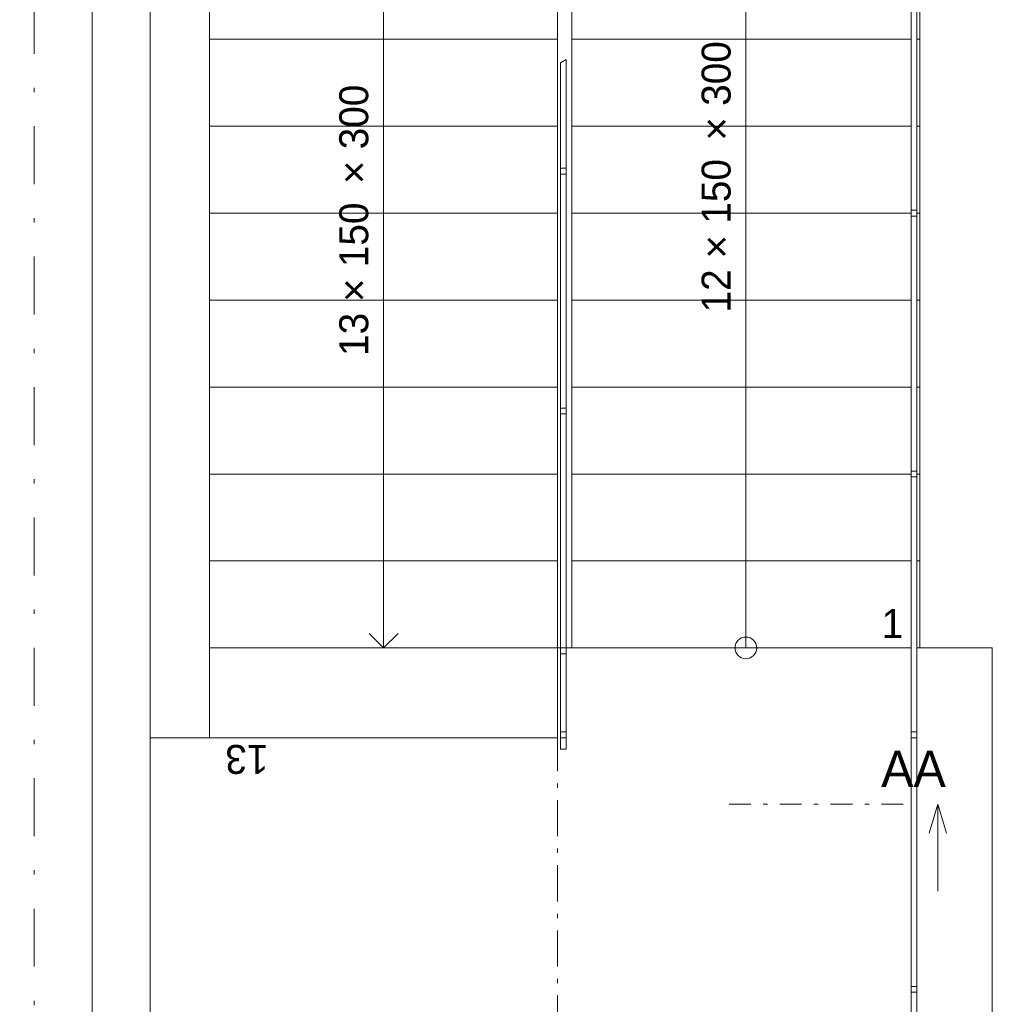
# Model space of a CAD drawing. Header units: millimetres. Extents: x -13540 to 53600, y -37870 to 10383.
# Tile 23 of 26: x 36350 to 39705, y 3470 to 6868. Entities that reach past the tile are written whole.
import ezdxf

# ---------------------------------------------------------------- set-up
doc = ezdxf.new("R2010")
doc.units = ezdxf.units.MM
doc.header["$MEASUREMENT"] = 0
doc.set_wipeout_variables(frame=1)
for name, pattern in [('Wipeout_Contour', [1000, 0, -1000]), ('Čerchovaná', [450, 200, -117.5, 15, -117.5]), ('Čerchovaná M', [225, 125, -42.5, 15, -42.5]), ('Čerchovaná S', [175, 75, -42.5, 15, -42.5]), ('Čárkovaná S', [125, 75, -50])]:
    doc.linetypes.add(name, pattern=pattern)
for name, color, linetype in [('13_Značky.řezy', 7, 'Continuous'), ('Nové_02_Desky', 7, 'Continuous'), ('Nové_02_Trámy - nosné', 7, 'Continuous'), ('Nové_02_Zdi VNĚJŠÍ - nosné.obálka', 7, 'Continuous'), ('Nové_04_Schodiště', 7, 'Continuous'), ('Nové_05_Zábradlí', 7, 'Continuous'), ('Nové_Konstrukce – Dělicí čáry vrstev', 7, 'Continuous'), ('Nové_Výplně - Povrchové', 7, 'Continuous'), ('Nové_Výplně – Řezové', 7, 'Continuous')]:
    doc.layers.add(name, color=color, linetype=linetype)

msp = doc.modelspace()

# ---------------------------------------------------------------- linework, layer by layer
at = {"layer": '13_Značky.řezy', "color": 251, "linetype": 'Čerchovaná S', "lineweight": 0}
msp.add_line((38797.4, 4160.1), (39397.4, 4160.1), dxfattribs=at)
at = {"layer": '13_Značky.řezy', "color": 251, "linetype": 'Continuous', "lineweight": 0}
for p, q in [((39487.4, 4060.1), (39517.4, 4160.1)), ((39517.4, 4160.1), (39517.4, 3860.1)), ((39547.4, 4060.1), (39517.4, 4160.1))]:
    msp.add_line(p, q, dxfattribs=at)
at = {"layer": 'Nové_02_Desky', "color": 251, "linetype": 'Continuous', "lineweight": 0, "flags": 128}
msp.add_lwpolyline([(36800, 4390), (36800, 0), (39705, 0), (39705, 4700), (38205, 4700), (38205, 4390)], close=True, dxfattribs=at)
at = {"layer": 'Nové_02_Desky', "color": 251, "linetype": 'Čerchovaná M', "lineweight": 0, "flags": 128}
msp.add_lwpolyline([(38205, 0), (38205, 4390), (36800, 4390), (36800, 0)], close=True, dxfattribs=at)
at = {"layer": 'Nové_04_Schodiště', "color": 251, "linetype": 'Čárkovaná S', "lineweight": 0, "flags": 128}
for points in [[(37505, 8000), (37505, 4400), (37705, 4400), (37705, 8000)], [(38955, 4700), (38955, 8000), (38755, 8000), (38755, 4700)]]:
    msp.add_lwpolyline(points, close=True, dxfattribs=at)

# ---------------------------------------------------------------- texts
at = {"layer": 'Nové_04_Schodiště', "color": 251, "lineweight": 0, "insert": (37208.1, 4315.9), "char_height": 100, "attachment_point": 4, "rotation": 180}
msp.add_mtext('\\A1;13', dxfattribs=at)

# ---------------------------------------------------------------- next in the draw order: wipeouts: each hides what was drawn before it
at = {"color": 251, "linetype": 'Wipeout_Contour', "lineweight": 0, "ltscale": 158229.443438}
msp.add_wipeout([(39425, 7.9), (39445, 7.9), (39445, 4400), (39425, 4400)], dxfattribs=at).dxf.layer = 'Nové_05_Zábradlí'
at = {"color": 251, "linetype": 'Wipeout_Contour', "lineweight": 0, "ltscale": 152969.239236}
msp.add_wipeout([(37005, 7100), (37005, 6800), (38205, 6800), (38205, 7100)], dxfattribs=at).dxf.layer = 'Nové_Výplně - Povrchové'
at = {"color": 251, "linetype": 'Wipeout_Contour', "lineweight": 0, "ltscale": 156627.545026}
msp.add_wipeout([(39455, 5000), (38255, 5000), (38255, 4700), (39455, 4700)], dxfattribs=at).dxf.layer = 'Nové_Výplně - Povrchové'
at = {"color": 251, "linetype": 'Wipeout_Contour', "lineweight": 0, "ltscale": 448148.392291}
msp.add_wipeout([(36600, 9200), (36600, 50), (36800, 50), (36800, 2825), (36755, 2825), (36755, 3125), (36800, 3125), (36800, 8887.9), (36755, 8887.9), (36755, 9187.9), (36800, 9187.9), (36800, 9200)], dxfattribs=at).dxf.layer = 'Nové_Výplně – Řezové'

# ---------------------------------------------------------------- next in the draw order: linework, layer by layer
at = {"layer": 'Nové_02_Zdi VNĚJŠÍ - nosné.obálka', "color": 251, "linetype": 'Continuous', "lineweight": 0, "flags": 128}
msp.add_lwpolyline([(36800, 3125), (36800, 8887.9)], dxfattribs=at)
at = {"layer": 'Nové_04_Schodiště', "color": 251, "linetype": 'Continuous', "lineweight": 0}
for p, q in [((37005, 7100), (37005, 6800)), ((38205, 6800), (38205, 7100)), ((37005, 6800), (38205, 6800)), ((39455, 5000), (38255, 5000)), ((38255, 5000), (38255, 4700)), ((39455, 4700), (39455, 5000)), ((38255, 4700), (39455, 4700))]:
    msp.add_line(p, q, dxfattribs=at)
at = {"layer": 'Nové_04_Schodiště', "color": 251, "linetype": 'Continuous', "lineweight": 0, "flags": 128}
msp.add_lwpolyline([(38892.5, 4700, 1), (38817.5, 4700, 1)], format="xyb", close=True, dxfattribs=at)
at = {"layer": 'Nové_05_Zábradlí', "color": 251, "linetype": 'Continuous', "lineweight": 0}
for p, q in [((39425, 4400), (39425, 7.9)), ((39445, 7.9), (39445, 4400))]:
    msp.add_line(p, q, dxfattribs=at)

# ---------------------------------------------------------------- next in the draw order: texts
at = {"layer": 'Nové_04_Schodiště', "color": 251, "lineweight": 0, "insert": (39323.5, 4784.1), "char_height": 100, "attachment_point": 4}
msp.add_mtext('\\A1;1', dxfattribs=at)

# ---------------------------------------------------------------- next in the draw order: wipeouts: each hides what was drawn before it
at = {"color": 251, "linetype": 'Wipeout_Contour', "lineweight": 0, "ltscale": 148026.231733}
msp.add_wipeout([(36600, 8800), (36350, 8800), (36350, 1100), (36600, 1100)], dxfattribs=at).dxf.layer = 'Nové_Výplně – Řezové'

# ---------------------------------------------------------------- next in the draw order: linework, layer by layer
at = {"layer": 'Nové_02_Trámy - nosné', "color": 251, "linetype": 'Čerchovaná M', "lineweight": 0}
msp.add_line((36600, 700), (36600, 9200), dxfattribs=at)
at = {"layer": 'Nové_02_Trámy - nosné', "color": 251, "linetype": 'Čerchovaná', "lineweight": 0}
msp.add_line((36400, 900), (36400, 9000), dxfattribs=at)
at = {"layer": 'Nové_Konstrukce – Dělicí čáry vrstev', "color": 251, "linetype": 'Continuous', "lineweight": 0}
msp.add_line((36600, 1100), (36600, 8800), dxfattribs=at)

# ---------------------------------------------------------------- next in the draw order: wipeouts: each hides what was drawn before it
at = {"color": 251, "linetype": 'Wipeout_Contour', "lineweight": 0, "ltscale": 158230.848698}
msp.add_wipeout([(39425, 2643.2), (39445, 2643.2), (39445, 3521.6), (39425, 3521.6)], dxfattribs=at).dxf.layer = 'Nové_05_Zábradlí'
at = {"color": 251, "linetype": 'Wipeout_Contour', "lineweight": 0, "ltscale": 152755.666439}
msp.add_wipeout([(37005, 6800), (37005, 6500), (38205, 6500), (38205, 6800)], dxfattribs=at).dxf.layer = 'Nové_Výplně - Povrchové'
at = {"color": 251, "linetype": 'Wipeout_Contour', "lineweight": 0, "ltscale": 156780.732737}
msp.add_wipeout([(39455, 5300), (38255, 5300), (38255, 5000), (39455, 5000)], dxfattribs=at).dxf.layer = 'Nové_Výplně - Povrchové'

# ---------------------------------------------------------------- next in the draw order: linework, layer by layer
at = {"layer": 'Nové_04_Schodiště', "color": 251, "linetype": 'Continuous', "lineweight": 0}
for p, q in [((37005, 6800), (37005, 6500)), ((38205, 6800), (37005, 6800)), ((38205, 6500), (38205, 6800)), ((37005, 6500), (38205, 6500)), ((39455, 5300), (38255, 5300)), ((38255, 5300), (38255, 5000)), ((39455, 5000), (39455, 5300)), ((38255, 5000), (39455, 5000)), ((38855, 4700), (38855, 5000)), ((38855, 4700), (38855, 5000))]:
    msp.add_line(p, q, dxfattribs=at)
at = {"layer": 'Nové_05_Zábradlí', "color": 251, "linetype": 'Continuous', "lineweight": 0}
for p, q in [((39425, 3521.6), (39425, 2643.2)), ((39445, 2643.2), (39445, 3521.6))]:
    msp.add_line(p, q, dxfattribs=at)

# ---------------------------------------------------------------- next in the draw order: wipeouts: each hides what was drawn before it
at = {"color": 251, "linetype": 'Wipeout_Contour', "lineweight": 0, "ltscale": 152551.236228}
msp.add_wipeout([(37005, 6500), (37005, 6200), (38205, 6200), (38205, 6500)], dxfattribs=at).dxf.layer = 'Nové_Výplně - Povrchové'
at = {"color": 251, "linetype": 'Wipeout_Contour', "lineweight": 0, "ltscale": 156942.948339}
msp.add_wipeout([(39455, 5600), (38255, 5600), (38255, 5300), (39455, 5300)], dxfattribs=at).dxf.layer = 'Nové_Výplně - Povrchové'

# ---------------------------------------------------------------- next in the draw order: linework, layer by layer
at = {"layer": 'Nové_04_Schodiště', "color": 251, "linetype": 'Continuous', "lineweight": 0}
for p, q in [((37005, 6500), (37005, 6200)), ((38205, 6500), (37005, 6500)), ((38205, 6200), (38205, 6500)), ((37005, 6200), (38205, 6200)), ((39455, 5600), (38255, 5600)), ((38255, 5600), (38255, 5300)), ((39455, 5300), (39455, 5600)), ((38255, 5300), (39455, 5300))]:
    msp.add_line(p, q, dxfattribs=at)

# ---------------------------------------------------------------- next in the draw order: wipeouts: each hides what was drawn before it
at = {"color": 251, "linetype": 'Wipeout_Contour', "lineweight": 0, "ltscale": 152355.985437}
msp.add_wipeout([(37005, 6200), (37005, 5900), (38205, 5900), (38205, 6200)], dxfattribs=at).dxf.layer = 'Nové_Výplně - Povrchové'
at = {"color": 251, "linetype": 'Wipeout_Contour', "lineweight": 0, "ltscale": 157114.163847}
msp.add_wipeout([(39455, 5900), (38255, 5900), (38255, 5600), (39455, 5600)], dxfattribs=at).dxf.layer = 'Nové_Výplně - Povrchové'

# ---------------------------------------------------------------- next in the draw order: linework, layer by layer
at = {"layer": 'Nové_04_Schodiště', "color": 251, "linetype": 'Continuous', "lineweight": 0}
for p, q in [((37005, 6200), (37005, 5900)), ((38205, 6200), (37005, 6200)), ((38205, 5900), (38205, 6200)), ((37005, 5900), (38205, 5900)), ((39455, 5900), (38255, 5900)), ((38255, 5900), (38255, 5600)), ((39455, 5600), (39455, 5900)), ((38255, 5600), (39455, 5600))]:
    msp.add_line(p, q, dxfattribs=at)

# ---------------------------------------------------------------- next in the draw order: texts
at = {"layer": 'Nové_04_Schodiště', "color": 7, "lineweight": 25, "insert": (37605, 6200), "char_height": 100, "attachment_point": 2, "rotation": 90}
msp.add_mtext('\\A1;\\pt0,1550;{\\H0.66x;\\S^  ;\\S^  ;\\S^  ;}', dxfattribs=at)

# ---------------------------------------------------------------- next in the draw order: wipeouts: each hides what was drawn before it
at = {"color": 251, "linetype": 'Wipeout_Contour', "lineweight": 0, "ltscale": 157294.349843}
msp.add_wipeout([(39455, 6200), (38255, 6200), (38255, 5900), (39455, 5900)], dxfattribs=at).dxf.layer = 'Nové_Výplně - Povrchové'
at = {"color": 251, "linetype": 'Wipeout_Contour', "lineweight": 0, "ltscale": 152169.949432}
msp.add_wipeout([(37005, 5900), (37005, 5600), (38205, 5600), (38205, 5900)], dxfattribs=at).dxf.layer = 'Nové_Výplně - Povrchové'

# ---------------------------------------------------------------- next in the draw order: linework, layer by layer
at = {"layer": 'Nové_04_Schodiště', "color": 251, "linetype": 'Continuous', "lineweight": 0}
for p, q in [((39455, 6200), (38255, 6200)), ((38255, 6200), (38255, 5900)), ((39455, 5900), (39455, 6200)), ((37005, 5900), (37005, 5600)), ((38205, 5900), (37005, 5900)), ((38205, 5600), (38205, 5900)), ((38255, 5900), (39455, 5900)), ((37005, 5600), (38205, 5600))]:
    msp.add_line(p, q, dxfattribs=at)

# ---------------------------------------------------------------- next in the draw order: texts
at = {"layer": 'Nové_04_Schodiště', "color": 251, "lineweight": 0, "insert": (37581.5, 6200), "char_height": 100, "attachment_point": 8, "rotation": 90}
msp.add_mtext('\\A1;\\pt0,1550;13 {\\fArial|b0|i0|c238|p34;× }150{\\H0.66x;\\S^  ;\\fArial|b0|i0|c238|p34;\\H1.51515x; × }300{\\H0.66x;\\S^  ;\\S^  ;}', dxfattribs=at)

# ---------------------------------------------------------------- next in the draw order: wipeouts: each hides what was drawn before it
at = {"color": 251, "linetype": 'Wipeout_Contour', "lineweight": 0, "ltscale": 157483.475517}
msp.add_wipeout([(39455, 6500), (38255, 6500), (38255, 6200), (39455, 6200)], dxfattribs=at).dxf.layer = 'Nové_Výplně - Povrchové'
at = {"color": 251, "linetype": 'Wipeout_Contour', "lineweight": 0, "ltscale": 151993.162079}
msp.add_wipeout([(37005, 5600), (37005, 5300), (38205, 5300), (38205, 5600)], dxfattribs=at).dxf.layer = 'Nové_Výplně - Povrchové'

# ---------------------------------------------------------------- next in the draw order: linework, layer by layer
at = {"layer": 'Nové_04_Schodiště', "color": 251, "linetype": 'Continuous', "lineweight": 0}
for p, q in [((39455, 6500), (38255, 6500)), ((38255, 6500), (38255, 6200)), ((39455, 6200), (39455, 6500)), ((38255, 6200), (39455, 6200)), ((37005, 5600), (37005, 5300)), ((38205, 5600), (37005, 5600)), ((38205, 5300), (38205, 5600)), ((37005, 5300), (38205, 5300))]:
    msp.add_line(p, q, dxfattribs=at)

# ---------------------------------------------------------------- next in the draw order: texts
at = {"layer": 'Nové_04_Schodiště', "color": 7, "lineweight": 25, "insert": (38855, 6350), "char_height": 100, "attachment_point": 2, "rotation": 90}
msp.add_mtext('\\A1;\\pt0,1550;{\\H0.66x;\\S^  ;\\S^  ;\\S^  ;}', dxfattribs=at)

# ---------------------------------------------------------------- next in the draw order: wipeouts: each hides what was drawn before it
at = {"color": 251, "linetype": 'Wipeout_Contour', "lineweight": 0, "ltscale": 157681.508673}
msp.add_wipeout([(39455, 6800), (38255, 6800), (38255, 6500), (39455, 6500)], dxfattribs=at).dxf.layer = 'Nové_Výplně - Povrchové'
at = {"color": 251, "linetype": 'Wipeout_Contour', "lineweight": 0, "ltscale": 151825.655715}
msp.add_wipeout([(37005, 5300), (37005, 5000), (38205, 5000), (38205, 5300)], dxfattribs=at).dxf.layer = 'Nové_Výplně - Povrchové'

# ---------------------------------------------------------------- next in the draw order: linework, layer by layer
at = {"layer": 'Nové_04_Schodiště', "color": 251, "linetype": 'Continuous', "lineweight": 0}
for p, q in [((39455, 6800), (38255, 6800)), ((38255, 6800), (38255, 6500)), ((39455, 6500), (39455, 6800)), ((38255, 6500), (39455, 6500)), ((37005, 5300), (37005, 5000)), ((38205, 5300), (37005, 5300)), ((38205, 5000), (38205, 5300)), ((37005, 5000), (38205, 5000))]:
    msp.add_line(p, q, dxfattribs=at)

# ---------------------------------------------------------------- next in the draw order: wipeouts: each hides what was drawn before it
at = {"color": 251, "linetype": 'Wipeout_Contour', "lineweight": 0, "ltscale": 157888.415766}
msp.add_wipeout([(39455, 7100), (38255, 7100), (38255, 6800), (39455, 6800)], dxfattribs=at).dxf.layer = 'Nové_Výplně - Povrchové'
at = {"color": 251, "linetype": 'Wipeout_Contour', "lineweight": 0, "ltscale": 151667.461119}
msp.add_wipeout([(38205, 5000), (37005, 5000), (37005, 4700), (38205, 4700)], dxfattribs=at).dxf.layer = 'Nové_Výplně - Povrchové'

# ---------------------------------------------------------------- next in the draw order: linework, layer by layer
at = {"layer": 'Nové_04_Schodiště', "color": 251, "linetype": 'Continuous', "lineweight": 0}
for p, q in [((38855, 5000), (38855, 7700)), ((38855, 5000), (38855, 7700)), ((38255, 7100), (38255, 6800)), ((39455, 6800), (39455, 7100)), ((38255, 6800), (39455, 6800)), ((38205, 5000), (37005, 5000)), ((37005, 5000), (37005, 4700)), ((38205, 4700), (38205, 5000)), ((37005, 4700), (38205, 4700))]:
    msp.add_line(p, q, dxfattribs=at)

# ---------------------------------------------------------------- next in the draw order: texts
at = {"layer": 'Nové_04_Schodiště', "color": 251, "lineweight": 0, "insert": (38831.5, 6350), "char_height": 100, "attachment_point": 8, "rotation": 90}
msp.add_mtext('\\A1;\\pt0,1550;12 {\\fArial|b0|i0|c238|p34;× }150{\\H0.66x;\\S^  ;\\fArial|b0|i0|c238|p34;\\H1.51515x; × }300{\\H0.66x;\\S^  ;\\S^  ;}', dxfattribs=at)

# ---------------------------------------------------------------- next in the draw order: wipeouts: each hides what was drawn before it
at = {"color": 251, "linetype": 'Wipeout_Contour', "lineweight": 0, "ltscale": 159835.995133}
msp.add_wipeout([(39425, 4400), (39445, 4400), (39445, 8000), (39425, 8000)], dxfattribs=at).dxf.layer = 'Nové_05_Zábradlí'
at = {"color": 251, "linetype": 'Wipeout_Contour', "lineweight": 0, "ltscale": 227239.438776}
msp.add_wipeout([(38205, 4700), (37005, 4700), (37005, 4400), (37005, 4390), (38205, 4390), (38205, 4400)], dxfattribs=at).dxf.layer = 'Nové_Výplně - Povrchové'

# ---------------------------------------------------------------- next in the draw order: linework, layer by layer
at = {"layer": 'Nové_04_Schodiště', "color": 251, "linetype": 'Continuous', "lineweight": 0}
for p, q in [((37605, 7700), (37605, 4700)), ((37605, 7700), (37605, 4700)), ((37555, 4750), (37605, 4700)), ((37555, 4750), (37605, 4700)), ((37605, 4700), (37655, 4750)), ((37605, 4700), (37655, 4750)), ((38205, 4700), (37005, 4700)), ((37005, 4700), (37005, 4400)), ((38205, 4400), (38205, 4700)), ((37005, 4400), (37005, 4390)), ((37005, 4390), (38205, 4390)), ((38205, 4390), (38205, 4400))]:
    msp.add_line(p, q, dxfattribs=at)
at = {"layer": 'Nové_05_Zábradlí', "color": 251, "linetype": 'Continuous', "lineweight": 0}
for p, q in [((39425, 8000), (39425, 4400)), ((39445, 4400), (39445, 8000))]:
    msp.add_line(p, q, dxfattribs=at)

# ---------------------------------------------------------------- next in the draw order: wipeouts: each hides what was drawn before it
at = {"color": 251, "linetype": 'Wipeout_Contour', "lineweight": 0, "ltscale": 154647.288739}
msp.add_wipeout([(38215, 6718.6), (38215, 4690), (38235, 4690), (38235, 6730.1)], dxfattribs=at).dxf.layer = 'Nové_05_Zábradlí'
at = {"color": 251, "linetype": 'Wipeout_Contour', "lineweight": 0, "ltscale": 158543.30202}
msp.add_wipeout([(39425, 3521.6), (39445, 3521.6), (39445, 4400), (39425, 4400)], dxfattribs=at).dxf.layer = 'Nové_05_Zábradlí'

# ---------------------------------------------------------------- next in the draw order: linework, layer by layer
at = {"layer": 'Nové_05_Zábradlí', "color": 251, "linetype": 'Continuous', "lineweight": 0}
for p, q in [((39425, 4400), (39425, 3521.6)), ((39445, 3521.6), (39445, 4400))]:
    msp.add_line(p, q, dxfattribs=at)
at = {"layer": 'Nové_05_Zábradlí', "color": 251, "linetype": 'Continuous', "lineweight": 0, "flags": 128}
msp.add_lwpolyline([(38215, 6718.6), (38215, 4690), (38235, 4690), (38235, 6730.1)], close=True, dxfattribs=at)

# ---------------------------------------------------------------- next in the draw order: texts
at = {"layer": '13_Značky.řezy', "color": 251, "lineweight": 0, "insert": (39321.7, 4220.1), "char_height": 125, "attachment_point": 7}
msp.add_mtext('\\A1;\\pt0;AA', dxfattribs=at)

# ---------------------------------------------------------------- next in the draw order: wipeouts: each hides what was drawn before it
at = {"color": 251, "linetype": 'Wipeout_Contour', "lineweight": 0, "ltscale": 155120.057587}
msp.add_wipeout([(38215, 6718.6), (38215, 6345), (38235, 6345), (38235, 6730.1)], dxfattribs=at).dxf.layer = 'Nové_05_Zábradlí'
at = {"color": 251, "linetype": 'Wipeout_Contour', "lineweight": 0, "ltscale": 158938.568659}
msp.add_wipeout([(39425, 4400), (39445, 4400), (39445, 5300), (39425, 5300)], dxfattribs=at).dxf.layer = 'Nové_05_Zábradlí'
at = {"color": 251, "linetype": 'Wipeout_Contour', "lineweight": 0, "ltscale": 153978.551731}
msp.add_wipeout([(38235, 4690), (38215, 4690), (38215.2, 4400), (38235.2, 4400)], dxfattribs=at).dxf.layer = 'Nové_05_Zábradlí'
at = {"color": 251, "linetype": 'Wipeout_Contour', "lineweight": 0, "ltscale": 158367.749543}
msp.add_wipeout([(39425, 3511.6), (39445, 3511.6), (39445, 3531.6), (39425, 3531.6)], dxfattribs=at).dxf.layer = 'Nové_05_Zábradlí'

# ---------------------------------------------------------------- next in the draw order: linework, layer by layer
at = {"layer": 'Nové_05_Zábradlí', "color": 251, "linetype": 'Continuous', "lineweight": 0}
for p, q in [((38235, 6730.1), (38215, 6718.6)), ((38235, 6345), (38235, 6730.1)), ((38215, 6718.6), (38215, 6345)), ((39425, 5300), (39425, 4400)), ((39445, 4400), (39445, 5300)), ((38235, 4690), (38215, 4690)), ((38215, 4690), (38215.2, 4400)), ((38235.2, 4400), (38235, 4690))]:
    msp.add_line(p, q, dxfattribs=at)
at = {"layer": 'Nové_05_Zábradlí', "color": 251, "linetype": 'Continuous', "lineweight": 0, "flags": 128}
msp.add_lwpolyline([(39425, 3511.6), (39445, 3511.6), (39445, 3531.6), (39425, 3531.6)], close=True, dxfattribs=at)

# ---------------------------------------------------------------- next in the draw order: wipeouts: each hides what was drawn before it
at = {"color": 251, "linetype": 'Wipeout_Contour', "lineweight": 0, "ltscale": 154738.473825}
msp.add_wipeout([(38235, 6345), (38215, 6345), (38215, 5517.5), (38235, 5517.5)], dxfattribs=at).dxf.layer = 'Nové_05_Zábradlí'
at = {"color": 251, "linetype": 'Wipeout_Contour', "lineweight": 0, "ltscale": 159417.970404}
msp.add_wipeout([(39425, 5300), (39445, 5300), (39445, 6200), (39425, 6200)], dxfattribs=at).dxf.layer = 'Nové_05_Zábradlí'
at = {"color": 251, "linetype": 'Wipeout_Contour', "lineweight": 0, "ltscale": 153899.09294}
msp.add_wipeout([(38235.2, 4400), (38215.2, 4400), (38215.2, 4350), (38235.2, 4350)], dxfattribs=at).dxf.layer = 'Nové_05_Zábradlí'
at = {"color": 251, "linetype": 'Wipeout_Contour', "lineweight": 0, "ltscale": 158718.868793}
msp.add_wipeout([(39425, 4390), (39445, 4390), (39445, 4410), (39425, 4410)], dxfattribs=at).dxf.layer = 'Nové_05_Zábradlí'

# ---------------------------------------------------------------- next in the draw order: linework, layer by layer
at = {"layer": 'Nové_05_Zábradlí', "color": 251, "linetype": 'Continuous', "lineweight": 0}
for p, q in [((38215, 6345), (38215, 5517.5)), ((38235, 5517.5), (38235, 6345)), ((39425, 6200), (39425, 5300)), ((39445, 5300), (39445, 6200)), ((38215.2, 4400), (38215.2, 4350)), ((38235.2, 4350), (38235.2, 4400)), ((38215.2, 4350), (38235.2, 4350))]:
    msp.add_line(p, q, dxfattribs=at)
at = {"layer": 'Nové_05_Zábradlí', "color": 251, "linetype": 'Continuous', "lineweight": 0, "flags": 128}
msp.add_lwpolyline([(39425, 4390), (39445, 4390), (39445, 4410), (39425, 4410)], close=True, dxfattribs=at)

# ---------------------------------------------------------------- next in the draw order: wipeouts: each hides what was drawn before it
at = {"color": 251, "linetype": 'Wipeout_Contour', "lineweight": 0, "ltscale": 159976.95774}
msp.add_wipeout([(39425, 6200), (39445, 6200), (39445, 7100), (39425, 7100)], dxfattribs=at).dxf.layer = 'Nové_05_Zábradlí'
at = {"color": 251, "linetype": 'Wipeout_Contour', "lineweight": 0, "ltscale": 154992.231929}
msp.add_wipeout([(38235, 6355), (38215, 6355), (38215, 6335), (38235, 6335)], dxfattribs=at).dxf.layer = 'Nové_05_Zábradlí'
at = {"color": 251, "linetype": 'Wipeout_Contour', "lineweight": 0, "ltscale": 154265.707241}
msp.add_wipeout([(38235, 5517.5), (38215, 5517.5), (38215, 4690), (38235, 4690)], dxfattribs=at).dxf.layer = 'Nové_05_Zábradlí'
at = {"color": 251, "linetype": 'Wipeout_Contour', "lineweight": 0, "ltscale": 159158.283806}
msp.add_wipeout([(39425, 5290), (39445, 5290), (39445, 5310), (39425, 5310)], dxfattribs=at).dxf.layer = 'Nové_05_Zábradlí'

# ---------------------------------------------------------------- next in the draw order: linework, layer by layer
at = {"layer": 'Nové_05_Zábradlí', "color": 251, "linetype": 'Continuous', "lineweight": 0}
for p, q in [((39425, 7100), (39425, 6200)), ((39445, 6200), (39445, 7100)), ((38215, 5517.5), (38215, 4690)), ((38235, 4690), (38235, 5517.5)), ((38215, 4690), (38235, 4690))]:
    msp.add_line(p, q, dxfattribs=at)
at = {"layer": 'Nové_05_Zábradlí', "color": 251, "linetype": 'Continuous', "lineweight": 0, "flags": 128}
for points in [[(38235, 6355), (38215, 6355), (38215, 6335), (38235, 6335)], [(39425, 5290), (39445, 5290), (39445, 5310), (39425, 5310)]]:
    msp.add_lwpolyline(points, close=True, dxfattribs=at)

# ---------------------------------------------------------------- next in the draw order: wipeouts: each hides what was drawn before it
at = {"color": 251, "linetype": 'Wipeout_Contour', "lineweight": 0, "ltscale": 159677.673133}
msp.add_wipeout([(39425, 6190), (39445, 6190), (39445, 6210), (39425, 6210)], dxfattribs=at).dxf.layer = 'Nové_05_Zábradlí'
at = {"color": 251, "linetype": 'Wipeout_Contour', "lineweight": 0, "ltscale": 154484.732141}
msp.add_wipeout([(38235, 5527.5), (38215, 5527.5), (38215, 5507.5), (38235, 5507.5)], dxfattribs=at).dxf.layer = 'Nové_05_Zábradlí'
at = {"color": 251, "linetype": 'Wipeout_Contour', "lineweight": 0, "ltscale": 153978.551731}
msp.add_wipeout([(38235, 4690), (38215, 4690), (38215.2, 4400), (38235.2, 4400)], dxfattribs=at).dxf.layer = 'Nové_05_Zábradlí'

# ---------------------------------------------------------------- next in the draw order: linework, layer by layer
at = {"layer": 'Nové_05_Zábradlí', "color": 251, "linetype": 'Continuous', "lineweight": 0, "flags": 128}
for points in [[(39425, 6190), (39445, 6190), (39445, 6210), (39425, 6210)], [(38235, 5527.5), (38215, 5527.5), (38215, 5507.5), (38235, 5507.5)], [(38235, 4690), (38215, 4690), (38215.2, 4400), (38235.2, 4400)]]:
    msp.add_lwpolyline(points, close=True, dxfattribs=at)

# ---------------------------------------------------------------- next in the draw order: wipeouts: each hides what was drawn before it
at = {"color": 251, "linetype": 'Wipeout_Contour', "lineweight": 0, "ltscale": 154046.700839}
msp.add_wipeout([(38235, 4700), (38215, 4700), (38215, 4680), (38235, 4680)], dxfattribs=at).dxf.layer = 'Nové_05_Zábradlí'
at = {"color": 251, "linetype": 'Wipeout_Contour', "lineweight": 0, "ltscale": 153910.411684}
msp.add_wipeout([(38235.2, 4410), (38215.2, 4410), (38215.2, 4390), (38235.2, 4390)], dxfattribs=at).dxf.layer = 'Nové_05_Zábradlí'

# ---------------------------------------------------------------- next in the draw order: linework, layer by layer
at = {"layer": 'Nové_05_Zábradlí', "color": 251, "linetype": 'Continuous', "lineweight": 0, "flags": 128}
for points in [[(38235, 4700), (38215, 4700), (38215, 4680), (38235, 4680)], [(38235.2, 4410), (38215.2, 4410), (38215.2, 4390), (38235.2, 4390)]]:
    msp.add_lwpolyline(points, close=True, dxfattribs=at)

doc.saveas('drawing.dxf')
